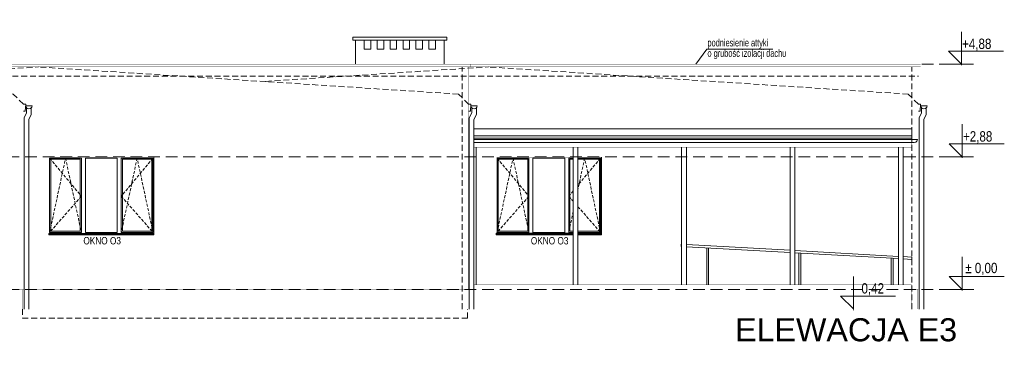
# Model space of a CAD drawing. Header units: millimetres. Extents: x 18880 to 99371, y -5529 to 27899.
# Tile 81 of 158: x 42509 to 44643, y 3894 to 4630. Entities that reach past the tile are written whole.
import ezdxf

# ---------------------------------------------------------------- set-up
doc = ezdxf.new("R2010")
doc.units = ezdxf.units.MM
doc.linetypes.add('DASHED', pattern=[19.05, 12.7, -6.35])
for name, color, linetype, lineweight in [('AA_OPIS', 2, 'Continuous', 0), ('AA_WIDOK', 254, 'Continuous', 0), ('AA_WYMIAROWANIE_WEW', 253, 'Continuous', 0)]:
    doc.layers.add(name, color=color, linetype=linetype, lineweight=lineweight)
doc.styles.add('ARIAL', font='arial.ttf')
doc.styles.add('DIM07', font='romans.shx', dxfattribs={"width": 0.7})
doc.styles.add('Dimensions', font='arial.ttf', dxfattribs={"width": 0.8})
doc.dimstyles.new('Rzędne__wierzch', dxfattribs={"dimtxt": 15, "dimasz": 0.75, "dimexe": 8, "dimexo": 0, "dimgap": 0, "dimtad": 0, "dimjust": 2, "dimtih": 1, "dimtoh": 1, "dimlfac": 0.01, "dimzin": 1, "dimtxsty": 'Dimensions', "dimblk": 'KOTA', "dimcen": 0, "dimse1": 1, "dimse2": 1, "dimsd1": 1, "dimclrd": 256, "dimclre": 256, "dimclrt": 256, "dimazin": 0, "dimtfac": 1, "dimtofl": 0, "dimtmove": 2, "dimatfit": 2, "dimldrblk": 'NONE', "dimfxl": 1, "dimlwd": -1, "dimlwe": -1, "dimarcsym": 0})

# ---------------------------------------------------------------- blocks, each defined once
blk = doc.blocks.new('ZOL okno O2')
at = {"layer": 'AA_OPIS', "linetype": 'DASHED', "ltscale": 0.5}
for points in [[(22271.1, 7293.8), (22339.9, 7211.3), (22271.1, 7132.8), (22305.5, 7293.8), (22339.9, 7132.8)], [(22495.1, 7293.8), (22426.3, 7211.3), (22495.1, 7132.8), (22460.7, 7293.8), (22426.3, 7132.8)]]:
    blk.add_lwpolyline(points, dxfattribs=at)
at = {"layer": 'AA_WIDOK', "color": 255, "const_width": 0.3}
for points in [[(22269.1, 7130.8), (22269.1, 7295.8)], [(22269.1, 7295.8), (22497.1, 7295.8)], [(22497.1, 7295.8), (22497.1, 7130.8)]]:
    blk.add_lwpolyline(points, dxfattribs=at)
at = {"layer": 'AA_WIDOK'}
for points in [[(22271.1, 7132.8), (22271.1, 7293.8)], [(22271.1, 7293.8), (22339.9, 7293.8)], [(22273.6, 7135.3), (22273.6, 7291.3)], [(22273.6, 7291.3), (22337.4, 7291.3)], [(22337.4, 7291.3), (22337.4, 7135.3)], [(22339.9, 7293.8), (22339.9, 7132.8)], [(22348.5, 7132.8), (22348.5, 7293.8)], [(22348.5, 7293.8), (22417.7, 7293.8)], [(22417.7, 7293.8), (22417.7, 7132.8)], [(22426.3, 7132.8), (22426.3, 7293.8)], [(22426.3, 7293.8), (22495.1, 7293.8)], [(22428.8, 7135.3), (22428.8, 7291.3)], [(22428.8, 7291.3), (22492.6, 7291.3)], [(22492.6, 7291.3), (22492.6, 7135.3)], [(22495.1, 7293.8), (22495.1, 7132.8)], [(22497.1, 7295.8), (22497.1, 7130.2)], [(22339.9, 7132.8), (22271.1, 7132.8)], [(22337.4, 7135.3), (22273.6, 7135.3)], [(22417.7, 7132.8), (22348.5, 7132.8)], [(22495.1, 7132.8), (22426.3, 7132.8)], [(22492.6, 7135.3), (22428.8, 7135.3)], [(22497.1, 7130), (22497.1, 7130.2)]]:
    blk.add_lwpolyline(points, dxfattribs=at)
at = {"layer": 'AA_WIDOK', "color": 4}
for points in [[(22497.1, 7130.8), (22269.1, 7130.8)], [(22269.1, 7128.3), (22269.1, 7130.8)], [(22269.1, 7130.2), (22269.1, 7130)], [(22269.1, 7130), (22497.1, 7130)], [(22497.1, 7128.3), (22497.1, 7130.8)], [(22269.1, 7128.3), (22497.1, 7128.3)], [(22269.1, 7127.8), (22269.1, 7128.3)], [(22269.1, 7127.8), (22497.1, 7127.8)], [(22497.1, 7127.8), (22497.1, 7128.3)]]:
    blk.add_lwpolyline(points, dxfattribs=at)
at = {"layer": 'AA_OPIS', "insert": (22384.9, 7122.8), "char_height": 16, "width": 300, "attachment_point": 2, "style": 'ARIAL'}
blk.add_mtext('{\\W0.8;OKNO O3}', dxfattribs=at)
blk = doc.blocks.new('KOTA')
at = {"ltscale": 100}
blk.add_lwpolyline([(62.5, 0), (0, 0), (25, 25), (25, -81)], dxfattribs=at)
blk = doc.blocks.new('*D591')
at = {"layer": 'AA_WYMIAROWANIE_WEW', "transparency": 16777216}
blk.add_line((44552.4, 4043.2), (44552.4, 4044.4), dxfattribs=at)
at = {"layer": 'Defpoints', "color": 0, "transparency": 16777216}
for p in [(44552.4, 4045.5), (44568.6, 4045.5), (44580, 4037.9)]:
    blk.add_point(p, dxfattribs=at)
at = {"layer": 'AA_WYMIAROWANIE_WEW', "transparency": 16777216, "xscale": 1.125, "yscale": 1.125, "zscale": 1.125, "rotation": 90}
blk.add_blockref('KOTA', (44552.4, 4045.5), dxfattribs=at)
at = {"layer": 'AA_WYMIAROWANIE_WEW', "lineweight": 0, "transparency": 16777216, "insert": (44590.2, 4089.8), "char_height": 22.5, "attachment_point": 5, "style": 'Dimensions'}
blk.add_mtext(' %%P{\\fArial|b0|i0|c238|p34; }0,00', dxfattribs=at)
blk = doc.blocks.new('_None')
blk = doc.blocks.new('*D592')
at = {"layer": 'AA_WYMIAROWANIE_WEW', "transparency": 16777216}
blk.add_line((44552.4, 4330.7), (44552.4, 4331.9), dxfattribs=at)
at = {"layer": 'Defpoints', "color": 0, "transparency": 16777216}
for p in [(44552.4, 4333), (44562.1, 4333), (44527.6, 4045.5)]:
    blk.add_point(p, dxfattribs=at)
at = {"layer": 'AA_WYMIAROWANIE_WEW', "transparency": 16777216, "xscale": 1.125, "yscale": 1.125, "zscale": 1.125, "rotation": 90}
blk.add_blockref('KOTA', (44552.4, 4333), dxfattribs=at)
at = {"layer": 'AA_WYMIAROWANIE_WEW', "lineweight": 0, "transparency": 16777216, "insert": (44585.7, 4375), "char_height": 22.5, "attachment_point": 5, "style": 'Dimensions'}
blk.add_mtext('+2,88', dxfattribs=at)
blk = doc.blocks.new('*D593')
at = {"layer": 'AA_WYMIAROWANIE_WEW', "transparency": 16777216}
blk.add_line((44550.4, 4531.3), (44550.4, 4532.4), dxfattribs=at)
at = {"layer": 'Defpoints', "color": 0, "transparency": 16777216}
for p in [(44550.4, 4533.5), (44560.1, 4533.5), (44525.6, 4045.5)]:
    blk.add_point(p, dxfattribs=at)
at = {"layer": 'AA_WYMIAROWANIE_WEW', "transparency": 16777216, "xscale": 1.125, "yscale": 1.125, "zscale": 1.125, "rotation": 90}
blk.add_blockref('KOTA', (44550.4, 4533.5), dxfattribs=at)
at = {"layer": 'AA_WYMIAROWANIE_WEW', "lineweight": 0, "transparency": 16777216, "insert": (44583.7, 4575.6), "char_height": 22.5, "attachment_point": 5, "style": 'Dimensions'}
blk.add_mtext('+4,88', dxfattribs=at)
blk = doc.blocks.new('*D596')
at = {"layer": 'AA_WYMIAROWANIE_WEW', "transparency": 16777216}
blk.add_line((44316.8, 4000.7), (44316.8, 4001.9), dxfattribs=at)
at = {"layer": 'Defpoints', "color": 0, "transparency": 16777216}
for p in [(44311.9, 4003), (44316.8, 4003), (44279.4, 3894)]:
    blk.add_point(p, dxfattribs=at)
at = {"layer": 'AA_WYMIAROWANIE_WEW', "transparency": 16777216, "xscale": 1.125, "yscale": 1.125, "zscale": 1.125, "rotation": 90}
blk.add_blockref('KOTA', (44316.8, 4003), dxfattribs=at)
at = {"layer": 'AA_WYMIAROWANIE_WEW', "lineweight": 0, "transparency": 16777216, "insert": (44354.2, 4045.6), "char_height": 22.5, "attachment_point": 5, "style": 'Dimensions'}
blk.add_mtext('-0,42', dxfattribs=at)

msp = doc.modelspace()

# ---------------------------------------------------------------- linework, layer by layer
at = {"layer": 'AA_OPIS'}
msp.add_lwpolyline([(43974.65638, 4533.54791), (43998.81546, 4566.01087), (44142.07021, 4566.01087)], dxfattribs=at)
at = {"layer": 'AA_OPIS', "linetype": 'DASHED', "ltscale": 0.5}
for points in [[(43544.15638, 4329.98552), (43612.95638, 4247.48552), (43544.15638, 4168.98552), (43578.55638, 4329.98552), (43612.95638, 4168.98552)], [(43768.15638, 4329.98552), (43719.31735, 4271.42128)], [(43719.31735, 4224.71028), (43768.15638, 4168.98552), (43733.75638, 4329.98552), (43719.31735, 4262.40753)], [(43709.06019, 4259.12163), (43699.35638, 4247.48552), (43709.06019, 4236.41359)], [(43709.06019, 4214.40159), (43699.35638, 4168.98552)]]:
    msp.add_lwpolyline(points, dxfattribs=at)
at = {"layer": 'AA_WIDOK'}
for points in [[(43231.15638, 4585.7653), (43231.15638, 4591.7653), (43435.15638, 4591.7653), (43435.15638, 4585.7653)], [(43256.15638, 4565.7653), (43256.15638, 4585.7653), (43270.15638, 4585.7653), (43270.15638, 4565.7653)], [(43284.15638, 4565.7653), (43284.15638, 4585.7653), (43298.15638, 4585.7653), (43298.15638, 4565.7653)], [(43312.15638, 4565.7653), (43312.15638, 4585.7653), (43326.15638, 4585.7653), (43326.15638, 4565.7653)], [(43340.15638, 4565.7653), (43340.15638, 4585.7653), (43354.15638, 4585.7653), (43354.15638, 4565.7653)], [(43368.15638, 4565.7653), (43368.15638, 4585.7653), (43382.15638, 4585.7653), (43382.15638, 4565.7653)], [(43396.15638, 4565.7653), (43396.15638, 4585.7653), (43410.15638, 4585.7653), (43410.15638, 4565.7653)]]:
    msp.add_lwpolyline(points, close=True, dxfattribs=at)
for points in [[(43237.15638, 4585.7653), (43237.15638, 4533.54791)], [(43429.15638, 4585.7653), (43429.15638, 4533.54791)], [(42517.15638, 4446.85989), (42522.15638, 4446.55989)], [(42521.25799, 4431.58682), (42522.15638, 4446.55989)], [(43482.15638, 4446.85989), (43487.15638, 4446.55989)], [(43486.25799, 4431.58682), (43487.15638, 4446.55989)], [(44457.15638, 4446.85989), (44462.15638, 4446.55989)], [(44461.25799, 4431.58682), (44462.15638, 4446.55989)], [(42517.15638, 4431.83292), (42521.25799, 4431.58682)], [(43482.15638, 4431.83292), (43486.25799, 4431.58682)], [(44457.15638, 4431.83292), (44461.25799, 4431.58682)], [(43482.15638, 4393.24791), (43483.70899, 4393.24791)], [(43482.15638, 4378.54791), (43483.70899, 4378.54791)], [(43482.15638, 4373.54791), (43483.70899, 4373.54791)], [(43498.31735, 4055.48552), (43498.31735, 4353.54791)], [(43709.06019, 4055.48552), (43709.06019, 4353.54791)], [(43719.31735, 4055.48552), (43719.31735, 4353.54791)], [(43944.06019, 4055.48552), (43944.06019, 4353.54791)], [(43954.31735, 4055.48552), (43954.31735, 4353.54791)], [(44179.06019, 4055.48552), (44179.06019, 4353.54791)], [(44189.31735, 4055.48552), (44189.31735, 4353.54791)], [(44414.06019, 4055.48552), (44414.06019, 4353.54791)], [(44424.31735, 4055.48552), (44424.31735, 4353.54791)], [(43544.15638, 4168.98552), (43544.15638, 4329.98552)], [(43544.15638, 4329.98552), (43612.95638, 4329.98552)], [(43546.65638, 4171.48552), (43546.65638, 4327.48552)], [(43546.65638, 4327.48552), (43610.45638, 4327.48552)], [(43610.45638, 4327.48552), (43610.45638, 4171.48552)], [(43612.95638, 4329.98552), (43612.95638, 4168.98552)], [(43621.55638, 4168.98552), (43621.55638, 4329.98552)], [(43621.55638, 4329.98552), (43690.75638, 4329.98552)], [(43690.75638, 4329.98552), (43690.75638, 4168.98552)], [(43699.35638, 4168.98552), (43699.35638, 4329.98552)], [(43699.35638, 4329.98552), (43709.06019, 4329.98552)], [(43701.85638, 4171.48552), (43701.85638, 4327.48552)], [(43701.85638, 4327.48552), (43709.06019, 4327.48552)], [(43719.31735, 4329.98552), (43768.15638, 4329.98552)], [(43719.31735, 4327.48552), (43765.65638, 4327.48552)], [(43765.65638, 4327.48552), (43765.65638, 4171.48552)], [(43768.15638, 4329.98552), (43768.15638, 4168.98552)], [(43770.15638, 4331.98552), (43770.15638, 4166.35663)], [(43612.95638, 4168.98552), (43544.15638, 4168.98552)], [(43610.45638, 4171.48552), (43546.65638, 4171.48552)], [(43690.75638, 4168.98552), (43621.55638, 4168.98552)], [(43709.06019, 4168.98552), (43699.35638, 4168.98552)], [(43709.06019, 4171.48552), (43701.85638, 4171.48552)], [(43765.65638, 4171.48552), (43719.31735, 4171.48552)], [(43768.15638, 4168.98552), (43719.31735, 4168.98552)], [(43770.15638, 4166.19941), (43770.15638, 4166.35663)], [(43943.15638, 4143.45072), (43942.87727, 4138.45851)], [(43943.15638, 4143.45072), (43944.06019, 4143.40019)], [(43954.31735, 4142.82672), (44179.06019, 4130.26165)], [(43942.87727, 4138.45851), (43944.06019, 4138.39238)], [(43954.31735, 4137.81891), (44179.06019, 4125.25384)], [(43998.31837, 4055.48552), (43998.31837, 4135.35888)], [(44002.31837, 4055.48552), (44002.31837, 4135.13524)], [(44189.31735, 4129.68818), (44414.06019, 4117.12311)], [(44189.31735, 4124.68037), (44414.06019, 4112.1153)], [(44198.31837, 4055.48552), (44198.31837, 4124.17714)], [(44202.31837, 4055.48552), (44202.31837, 4123.9535)], [(44398.31837, 4055.48552), (44398.31837, 4112.9954)], [(44402.31837, 4055.48552), (44402.31837, 4112.77177)], [(44424.31735, 4116.54964), (44443.23409, 4115.49203)], [(44424.31735, 4111.54183), (44442.95498, 4110.49983)], [(44443.23409, 4115.49203), (44442.95498, 4110.49983)]]:
    msp.add_lwpolyline(points, dxfattribs=at)
at = {"layer": 'AA_WIDOK', "color": 4, "const_width": 0.5}
for points in [[(41548.15638, 4533.54791), (42522.15638, 4533.54791)], [(41548.15638, 4527.54791), (42522.15638, 4527.54791)], [(42522.15638, 4527.54791), (42522.15638, 4533.54791)], [(42522.15638, 4533.54791), (43487.15638, 4533.54791)], [(42522.15638, 4527.54791), (43487.15638, 4527.54791)], [(43487.15638, 4527.54791), (43487.15638, 4533.54791)], [(43487.15638, 4533.54791), (44462.15638, 4533.54791)], [(43487.15638, 4527.54791), (44462.15638, 4527.54791)], [(44462.15638, 4527.54791), (44462.15638, 4533.54791)]]:
    msp.add_lwpolyline(points, dxfattribs=at)
at = {"layer": 'AA_WIDOK', "color": 8, "linetype": 'DASHED'}
for points in [[(42517.15638, 4446.85989), (42495.3443, 4468.67197), (41585.15638, 4527.54791)], [(42067.65638, 4496.33717), (42550.15638, 4527.54791)], [(43482.15638, 4446.85989), (43460.3443, 4468.67197), (42550.15638, 4527.54791)], [(43042.65638, 4496.33717), (43525.15638, 4527.54791)], [(43468.15638, 4002.98552), (43468.15638, 4527.54791)], [(44457.15638, 4446.85989), (44435.3443, 4468.67197), (43525.15638, 4527.54791)], [(44443.15638, 4002.98552), (44443.15638, 4527.54791)], [(39693.15638, 4507.54791), (44457.15638, 4507.54791)], [(42515.15638, 4002.98552), (42515.15638, 3982.98552), (43480.15638, 3982.98552), (43480.15638, 4002.98552)]]:
    msp.add_lwpolyline(points, dxfattribs=at)
at = {"layer": 'AA_WIDOK', "const_width": 0.5}
for points in [[(42517.15638, 4045.48552), (42517.15638, 4527.54791)], [(43482.15638, 4045.48552), (43482.15638, 4527.54791)], [(44457.15638, 4045.48552), (44457.15638, 4527.54791)], [(44443.15638, 4353.54791), (44443.15638, 4363.54791)], [(43493.70899, 4353.54791), (44443.15638, 4353.54791)], [(43482.15638, 4055.48552), (43483.70899, 4055.48552)], [(43493.70899, 4055.48552), (44442.15638, 4055.48552)], [(44442.15638, 4002.98552), (44442.15638, 4055.48552)], [(42518.70899, 4045.48552), (42503.15638, 4045.48552)], [(42515.15638, 4002.98552), (42515.15638, 4045.48552)], [(43482.15638, 4045.48552), (42528.70899, 4045.48552)], [(43480.15638, 4002.98552), (43480.15638, 4045.48552)], [(44442.15638, 4045.48552), (44457.15638, 4045.48552)], [(44455.15638, 4002.98552), (44455.15638, 4045.48552)]]:
    msp.add_lwpolyline(points, dxfattribs=at)
at = {"layer": 'AA_WIDOK', "color": 251, "linetype": 'DASHED', "lineweight": 0, "ltscale": 2}
for points in [[(44464.54149, 4533.54791), (44575.36527, 4533.54791)], [(44527.56129, 4332.98552), (39510.17712, 4332.98552)], [(44527.56129, 4045.48552), (39508.37148, 4045.48552)]]:
    msp.add_lwpolyline(points, dxfattribs=at)
at = {"layer": 'AA_WIDOK', "color": 1, "lineweight": 0, "ltscale": 0.1, "const_width": 2}
for points in [[(44577.3661, 4533.54791), (44527.3661, 4533.54791)], [(44577.3661, 4332.98552), (44527.3661, 4332.98552)], [(44577.56129, 4045.48552), (44527.56129, 4045.48552)]]:
    msp.add_lwpolyline(points, dxfattribs=at)
at = {"layer": 'AA_WIDOK', "color": 4}
for points in [[(42529.15638, 4443.54791), (42522.15638, 4443.54791)], [(42523.0942, 4440.04791), (42522.15638, 4443.54791)], [(42523.0942, 4440.04791), (42525.65638, 4437.48573)], [(42536.15638, 4443.54791), (42529.15638, 4443.54791)], [(42532.65638, 4437.48573), (42535.21856, 4440.04791)], [(42535.21856, 4440.04791), (42536.15638, 4443.54791)], [(43487.15638, 4443.54791), (43488.0942, 4440.04791)], [(43494.15638, 4443.54791), (43487.15638, 4443.54791)], [(43488.0942, 4440.04791), (43490.65638, 4437.48573)], [(43501.15638, 4443.54791), (43494.15638, 4443.54791)], [(43497.65638, 4437.48573), (43500.21856, 4440.04791)], [(43500.21856, 4440.04791), (43501.15638, 4443.54791)], [(44462.15638, 4443.54791), (44463.0942, 4440.04791)], [(44469.15638, 4443.54791), (44462.15638, 4443.54791)], [(44463.0942, 4440.04791), (44465.65638, 4437.48573)], [(44476.15638, 4443.54791), (44469.15638, 4443.54791)], [(44472.65638, 4437.48573), (44475.21856, 4440.04791)], [(44475.21856, 4440.04791), (44476.15638, 4443.54791)], [(42524.15638, 4427.82766), (42518.70899, 4417.14851)], [(42524.15638, 4438.98573), (42524.15638, 4427.82766)], [(42525.65638, 4437.48573), (42529.15638, 4436.54791)], [(42534.15638, 4424.68513), (42528.70899, 4414.00597)], [(42529.15638, 4436.54791), (42532.65638, 4437.48573)], [(42534.15638, 4438.98573), (42534.15638, 4424.68513)], [(43489.15638, 4427.82766), (43483.70899, 4417.14851)], [(43489.15638, 4438.98573), (43489.15638, 4427.82766)], [(43490.65638, 4437.48573), (43494.15638, 4436.54791)], [(43499.15638, 4424.68513), (43493.70899, 4414.00597)], [(43494.15638, 4436.54791), (43497.65638, 4437.48573)], [(43499.15638, 4438.98573), (43499.15638, 4424.68513)], [(44464.15638, 4427.82766), (44458.70899, 4417.14851)], [(44464.15638, 4438.98573), (44464.15638, 4427.82766)], [(44465.65638, 4437.48573), (44469.15638, 4436.54791)], [(44474.15638, 4424.68513), (44468.70899, 4414.00597)], [(44469.15638, 4436.54791), (44472.65638, 4437.48573)], [(44474.15638, 4438.98573), (44474.15638, 4424.68513)], [(42518.70899, 4417.14851), (42518.70899, 4002.98552)], [(42528.70899, 4414.00597), (42528.70899, 4002.98552)], [(43483.70899, 4417.14851), (43483.70899, 4002.98552)], [(43493.70899, 4414.00597), (43493.70899, 4002.98552)], [(44458.70899, 4417.14851), (44458.70899, 4002.98552)], [(44468.70899, 4414.00597), (44468.70899, 4002.98552)], [(43493.70899, 4393.24791), (44443.15638, 4393.24791), (44443.15638, 4370.54791)], [(43493.70899, 4378.54791), (44443.15638, 4378.54791)], [(43493.70899, 4373.54791), (44443.15638, 4373.54791)], [(43493.70899, 4370.54791), (44455.15638, 4370.54791)], [(43493.70899, 4363.54791), (44448.15638, 4363.54791)], [(44451.65638, 4364.48573), (44448.15638, 4363.54791)], [(44454.21856, 4367.04791), (44451.65638, 4364.48573)], [(44455.15638, 4370.54791), (44454.21856, 4367.04791)], [(43709.06019, 4166.98552), (43542.15638, 4166.98552)], [(43542.15638, 4164.48552), (43542.15638, 4166.98552)], [(43542.15638, 4166.35663), (43542.15638, 4166.19941)], [(43542.15638, 4166.19941), (43709.06019, 4166.19941)], [(43542.15638, 4164.48552), (43709.06019, 4164.48552)], [(43542.15638, 4163.98552), (43542.15638, 4164.48552)], [(43542.15638, 4163.98552), (43709.06019, 4163.98552)], [(43770.15638, 4166.98552), (43719.31735, 4166.98552)], [(43719.31735, 4166.19941), (43770.15638, 4166.19941)], [(43719.31735, 4164.48552), (43770.15638, 4164.48552)], [(43719.31735, 4163.98552), (43770.15638, 4163.98552)], [(43770.15638, 4164.48552), (43770.15638, 4166.98552)], [(43770.15638, 4163.98552), (43770.15638, 4164.48552)]]:
    msp.add_lwpolyline(points, dxfattribs=at)
at = {"layer": 'AA_WIDOK', "color": 255, "const_width": 0.3}
for points in [[(43542.15638, 4166.98552), (43542.15638, 4331.98552)], [(43542.15638, 4331.98552), (43709.06019, 4331.98552)], [(43719.31735, 4331.98552), (43770.15638, 4331.98552)], [(43770.15638, 4331.98552), (43770.15638, 4166.98552)]]:
    msp.add_lwpolyline(points, dxfattribs=at)
at = {"layer": 'AA_WIDOK', "color": 3, "const_width": 0.5}
msp.add_lwpolyline([(39603.51116, 4002.98552), (44527.56129, 4002.98552)], dxfattribs=at)

# ---------------------------------------------------------------- block references
msp.add_blockref('ZOL okno O2', (20303.02505, -2963.84665))

# ---------------------------------------------------------------- texts
at = {"layer": 'AA_OPIS', "insert": (43999.97872, 4544.54804), "char_height": 16, "width": 151.2593731, "attachment_point": 7, "line_spacing_factor": 0.85, "style": 'DIM07'}
msp.add_mtext('{\\fArial Narrow|b0|i0|c238|p34;podniesienie attyki\\Po grubość izolacji dachu}', dxfattribs=at)
at = {"layer": 'AA_OPIS', "style": 'ARIAL'}
for s, insert, char_height, width, attachment_point in [('{\\W0.8;OKNO O3}', (43657.92141, 4158.92638), 16, 300, 2), ('\\A1;{\\pql;\\fArial|b0|i0|c238|p38;ELEWACJA E\\fArial|b0|i0|c238|p38;3}', (44059.91157, 3982.95449), 50, 5325.4238542, 1)]:
    msp.add_mtext(s, dxfattribs=dict(at, insert=insert, char_height=char_height, width=width, attachment_point=attachment_point))

# ---------------------------------------------------------------- dimensions: what is measured, and where the dimension line sits
at = {"layer": 'AA_WYMIAROWANIE_WEW', "lineweight": 0}
for base, p1, p2, picture, middle in [((44550.36527, 4533.54791), (44525.56046, 4045.48552), (44560.0772, 4533.54791), '*D593', (44583.70217, 4575.5655)), ((44552.3660952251, 4332.985522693), (44527.5612859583, 4045.485522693), (44562.0780298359, 4332.985522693), '*D592', (44585.7030008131, 4375.0031184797))]:
    dim = msp.add_linear_dim(base=base, p1=p1, p2=p2, angle=90, dimstyle='Rzędne__wierzch', override={"dimscale": 1.5, "dimpost": '+<>'}, dxfattribs=at)
    dim.commit()
    dim.dimension.update_dxf_attribs({"geometry": picture, "text_midpoint": middle, "dimtype": 160})
for base, p1, p2, text, override, picture, middle in [((44552.3661, 4045.48552), (44580.04632, 4037.93118), (44568.56129, 4045.48552), ' %%P{\\fArial|b0|i0|c238|p34; }0,00', {"dimscale": 1.5, "dimpost": '+ ~<>'}, '*D591', (44590.193, 4089.7736)), ((44316.81345, 4002.98552), (44279.35616, 3893.98552), (44311.85715, 4002.98552), '-0,42', {"dimscale": 1.5, "dimpost": '- <>'}, '*D596', (44354.16762, 4045.63031))]:
    dim = msp.add_linear_dim(base=base, p1=p1, p2=p2, angle=90, text=text, dimstyle='Rzędne__wierzch', override=override, dxfattribs=at)
    dim.commit()
    dim.dimension.update_dxf_attribs({"geometry": picture, "text_midpoint": middle, "dimtype": 160})

doc.saveas('drawing.dxf')
